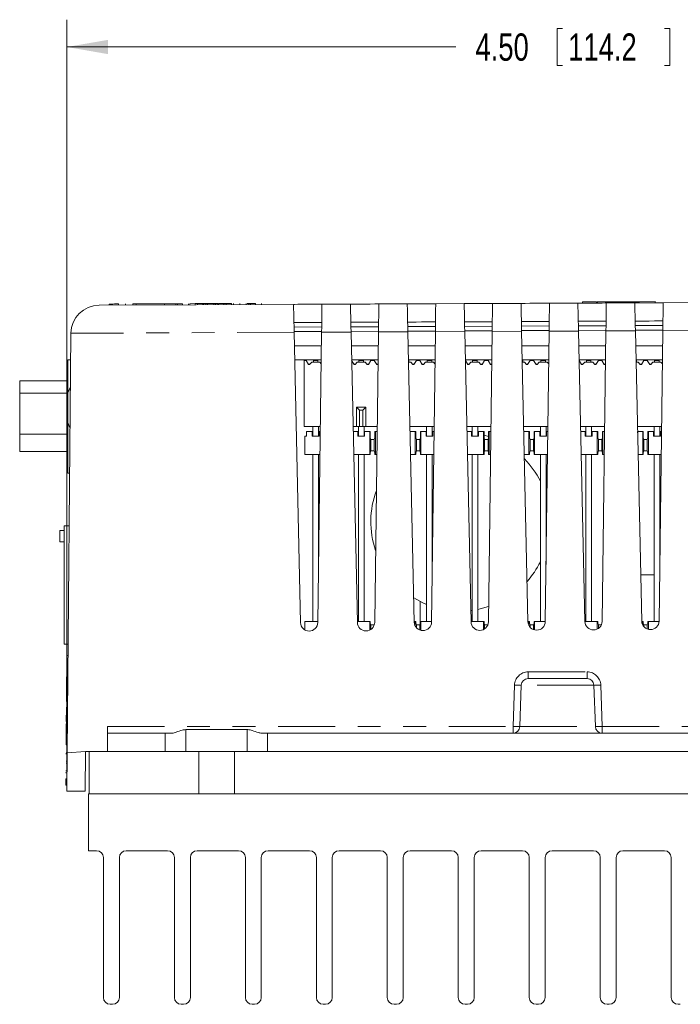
# Model space of a CAD drawing. Header units: inches. Extents: x 0.8 to 33.2, y 0.3 to 21.8.
# Tile 49 of 52: x 17.2 to 20.1, y 5.2 to 9.5. Entities that reach past the tile are written whole.
import ezdxf

# ---------------------------------------------------------------- set-up
doc = ezdxf.new("R2010")
doc.units = ezdxf.units.IN
doc.header["$MEASUREMENT"] = 0
doc.linetypes.add('PHANTOM', pattern=[0.5, 0.25, -0.05, 0.05, -0.05, 0.05, -0.05])
doc.styles.add('SLDTEXTSTYLE0', font='TXT', dxfattribs={"width": 0.75})
doc.dimstyles.new('SLDDIMSTYLE2', dxfattribs={"dimtxt": 0.12, "dimasz": 0.18, "dimexe": 0, "dimexo": 0.0625, "dimgap": 0.03, "dimtad": 0, "dimtih": 1, "dimtoh": 1, "dimrnd": 1e-09, "dimzin": 4, "dimdsep": 46, "dimtxsty": 'SLDTEXTSTYLE0', "dimsah": 1, "dimcen": 0.09, "dimadec": 0, "dimazin": 0, "dimtfac": 1, "dimtofl": 0, "dimtmove": 0, "dimatfit": 3, "dimfxl": 1, "dimtolj": 1, "dimtzin": 12, "dimarcsym": 0})

# ---------------------------------------------------------------- blocks, each defined once
blk = doc.blocks.new('*D25')
at = {"color": 7, "linetype": 'Continuous', "lineweight": 0}
for p, q in [((17.4059, 6.1863), (17.4059, 9.5186)), ((21.9015, 8.3415), (21.9015, 9.5186)), ((19.5607, 9.4794), (19.5607, 9.3178)), ((19.5607, 9.4794), (19.5851, 9.4794)), ((20.0569, 9.4794), (20.0325, 9.4794)), ((20.0569, 9.4794), (20.0569, 9.3178)), ((17.4059, 9.3986), (19.1151, 9.3986)), ((21.9015, 9.3986), (20.1924, 9.3986)), ((19.5607, 9.3178), (19.5851, 9.3178)), ((20.0569, 9.3178), (20.0325, 9.3178))]:
    blk.add_line(p, q, dxfattribs=at)
for points in [[(17.4059, 9.3986), (17.5859, 9.3673), (17.5859, 9.4298)], [(21.9015, 9.3986), (21.7215, 9.4298), (21.7215, 9.3673)]]:
    blk.add_solid(points, dxfattribs=at)
at = {"color": 7, "linetype": 'Continuous', "lineweight": 0, "char_height": 0.12, "attachment_point": 1, "style": 'SLDTEXTSTYLE0'}
for s, insert in [('4.50', (19.2019, 9.4582)), ('114.2', (19.6094, 9.4582))]:
    blk.add_mtext(s, dxfattribs=dict(at, insert=insert))

msp = doc.modelspace()

# ---------------------------------------------------------------- linework, layer by layer
at = {"color": 7, "linetype": 'Continuous', "lineweight": 15}
for p, q in [((17.6321, 8.2686), (17.6322, 8.2636)), ((17.6628, 8.2688), (17.6628, 8.2638)), ((17.6961, 8.2689), (17.6961, 8.2639)), ((17.8354, 8.2695), (17.8832, 8.2697)), ((17.8846, 8.2697), (17.8846, 8.2647)), ((17.8922, 8.2698), (17.8922, 8.2648)), ((17.9136, 8.2699), (17.9136, 8.2649)), ((17.9404, 8.27), (17.9404, 8.265)), ((17.9468, 8.27), (17.9457, 8.27)), ((17.9704, 8.2701), (17.9468, 8.27)), ((17.9468, 8.27), (17.9468, 8.265)), ((17.9803, 8.2702), (17.9704, 8.2701)), ((17.9704, 8.2701), (17.9704, 8.2651)), ((18.0039, 8.2703), (17.9803, 8.2702)), ((17.9803, 8.2702), (17.9804, 8.2652)), ((18.0039, 8.2703), (18.004, 8.2653)), ((18.005, 8.2703), (18.0039, 8.2703)), ((18.005, 8.2703), (18.005, 8.2653)), ((18.0067, 8.2703), (18.0067, 8.2653)), ((18.0165, 8.2703), (18.0067, 8.2703)), ((18.024, 8.2704), (18.0165, 8.2703)), ((18.0165, 8.2703), (18.0165, 8.2653)), ((18.0519, 8.2705), (18.024, 8.2704)), ((18.024, 8.2704), (18.024, 8.2654)), ((18.0519, 8.2705), (18.0519, 8.2655)), ((18.0592, 8.2705), (18.0519, 8.2705)), ((18.0694, 8.2706), (18.0592, 8.2705)), ((18.0592, 8.2705), (18.0592, 8.2655)), ((18.0694, 8.2706), (18.0694, 8.2656)), ((18.0956, 8.2707), (18.072, 8.2706)), ((18.072, 8.2706), (18.072, 8.2656)), ((18.1056, 8.2707), (18.0956, 8.2707)), ((18.0956, 8.2707), (18.0956, 8.2657)), ((18.1292, 8.2708), (18.1056, 8.2707)), ((18.1056, 8.2707), (18.1056, 8.2657)), ((18.1292, 8.2708), (18.1292, 8.2658)), ((18.1382, 8.2709), (18.1383, 8.2659)), ((18.1659, 8.271), (18.166, 8.266)), ((18.1936, 8.2711), (18.1936, 8.2661)), ((18.2044, 8.2711), (18.1988, 8.2711)), ((18.2058, 8.2711), (18.2059, 8.2661)), ((18.2134, 8.2712), (18.2134, 8.2662)), ((18.2348, 8.2713), (18.2349, 8.2663)), ((18.2617, 8.2714), (18.2617, 8.2664)), ((18.7771, 8.2686), (18.9021, 8.2692)), ((19.0271, 8.2697), (19.1521, 8.2703)), ((19.2771, 8.2708), (19.2755, 8.148)), ((19.2771, 8.2708), (19.4021, 8.2714)), ((19.4048, 8.1486), (19.4021, 8.2714)), ((19.5271, 8.2719), (19.6521, 8.2725)), ((19.731, 8.2778), (19.672, 8.2775)), ((19.672, 8.2775), (19.672, 8.2725)), ((19.7334, 8.2778), (19.7334, 8.2728)), ((19.7795, 8.278), (19.7387, 8.2778)), ((19.7387, 8.2778), (19.7387, 8.2728)), ((19.7771, 8.273), (19.9021, 8.2735)), ((19.7795, 8.278), (19.7795, 8.273)), ((19.7858, 8.278), (19.7858, 8.273)), ((19.8809, 8.2785), (19.8156, 8.2782)), ((19.8156, 8.2782), (19.8156, 8.2732)), ((19.9208, 8.2786), (19.8809, 8.2785)), ((19.8809, 8.2785), (19.8809, 8.2735)), ((19.9916, 8.2789), (19.9208, 8.2786)), ((19.9208, 8.2786), (19.9208, 8.2736)), ((19.9916, 8.2789), (19.9916, 8.2739)), ((20.0271, 8.2741), (20.1521, 8.2746)), ((17.5479, 8.2633), (18.4021, 8.267)), ((17.5911, 8.2685), (17.5911, 8.2635)), ((17.6018, 8.2685), (17.6018, 8.2635)), ((18.5271, 8.2675), (18.6521, 8.2681)), ((17.4074, 6.2954), (17.4235, 8.1394)), ((18.5255, 8.1475), (18.4047, 8.147)), ((18.4048, 8.1442), (18.4326, 6.8675)), ((18.5088, 6.8679), (18.5255, 8.1447)), ((18.7755, 8.1486), (18.6547, 8.1481)), ((18.6548, 8.1453), (18.6826, 6.8686)), ((18.7588, 6.869), (18.7755, 8.1458)), ((19.0255, 8.1497), (18.9047, 8.1492)), ((18.9048, 8.1464), (18.9326, 6.8697)), ((19.0088, 6.87), (19.0255, 8.1469)), ((19.2755, 8.1508), (19.1547, 8.1503)), ((19.1548, 8.1475), (19.1826, 6.8708)), ((19.2588, 6.8711), (19.2755, 8.148)), ((19.5255, 8.1519), (19.4047, 8.1514)), ((19.4048, 8.1486), (19.4326, 6.8719)), ((19.5088, 6.8722), (19.5255, 8.1491)), ((19.7755, 8.153), (19.6547, 8.1525)), ((19.6548, 8.1496), (19.6826, 6.873)), ((19.7588, 6.8733), (19.7755, 8.1502)), ((20.0255, 8.1541), (19.9047, 8.1536)), ((19.9048, 8.1507), (19.9326, 6.8741)), ((20.0088, 6.8744), (20.0255, 8.1513)), ((18.5247, 8.0845), (18.4061, 8.0845)), ((18.7747, 8.0845), (18.6561, 8.0845)), ((19.0247, 8.0845), (18.9061, 8.0845)), ((19.2747, 8.0845), (19.1561, 8.0845)), ((19.5246, 8.0845), (19.4062, 8.0845)), ((19.7746, 8.0845), (19.6562, 8.0845)), ((20.0246, 8.0845), (19.9062, 8.0845)), ((17.4105, 7.8811), (17.4105, 8.0225)), ((17.4105, 8.0225), (17.4225, 8.0225)), ((18.5239, 8.0225), (18.4074, 8.0225)), ((18.4495, 7.7305), (18.4495, 8.0205)), ((18.457, 8.0205), (18.4495, 8.0205)), ((18.468, 8.0025), (18.457, 8.0205)), ((18.482, 8.0125), (18.473, 8.0025)), ((18.4895, 8.0125), (18.482, 8.0125)), ((18.4895, 8.0195), (18.4895, 8.0225)), ((18.5095, 8.0195), (18.4895, 8.0195)), ((18.4895, 8.0195), (18.4895, 8.0125)), ((18.4895, 8.0125), (18.5095, 8.0125)), ((18.5095, 8.0225), (18.5095, 8.0195)), ((18.5095, 8.0195), (18.5095, 8.0125)), ((18.517, 8.0125), (18.5095, 8.0125)), ((18.5237, 8.0051), (18.517, 8.0125)), ((18.7739, 8.0225), (18.6575, 8.0225)), ((18.668, 8.0025), (18.6575, 8.0197)), ((18.682, 8.0125), (18.673, 8.0025)), ((18.6895, 8.0125), (18.682, 8.0125)), ((18.6895, 8.0195), (18.6895, 8.0225)), ((18.7095, 8.0195), (18.6895, 8.0195)), ((18.6895, 8.0195), (18.6895, 8.0125)), ((18.6895, 8.0125), (18.7095, 8.0125)), ((18.7095, 8.0225), (18.7095, 8.0195)), ((18.7095, 8.0195), (18.7095, 8.0125)), ((18.717, 8.0125), (18.7095, 8.0125)), ((18.726, 8.0025), (18.717, 8.0125)), ((18.742, 8.0205), (18.731, 8.0025)), ((18.757, 8.0205), (18.742, 8.0205)), ((18.768, 8.0025), (18.757, 8.0205)), ((19.0239, 8.0225), (18.9075, 8.0225)), ((18.9095, 8.0195), (18.9075, 8.0195)), ((18.9077, 8.0125), (18.9095, 8.0125)), ((18.9095, 8.0225), (18.9095, 8.0195)), ((18.9095, 8.0195), (18.9095, 8.0125)), ((18.917, 8.0125), (18.9095, 8.0125)), ((18.926, 8.0025), (18.917, 8.0125)), ((18.942, 8.0205), (18.931, 8.0025)), ((18.957, 8.0205), (18.942, 8.0205)), ((18.968, 8.0025), (18.957, 8.0205)), ((18.982, 8.0125), (18.973, 8.0025)), ((18.9895, 8.0125), (18.982, 8.0125)), ((18.9895, 8.0195), (18.9895, 8.0225)), ((18.9895, 8.0195), (18.9895, 8.0125)), ((19.0095, 8.0195), (18.9895, 8.0195)), ((18.9895, 8.0125), (19.0095, 8.0125)), ((19.0095, 8.0225), (19.0095, 8.0195)), ((19.0095, 8.0195), (19.0095, 8.0125)), ((19.017, 8.0125), (19.0095, 8.0125)), ((19.0236, 8.0051), (19.017, 8.0125)), ((19.2738, 8.0225), (19.1575, 8.0225)), ((19.168, 8.0025), (19.1576, 8.0196)), ((19.182, 8.0125), (19.173, 8.0025)), ((19.1895, 8.0125), (19.182, 8.0125)), ((19.1895, 8.0195), (19.1895, 8.0225)), ((19.2095, 8.0195), (19.1895, 8.0195)), ((19.1895, 8.0195), (19.1895, 8.0125)), ((19.1895, 8.0125), (19.2095, 8.0125)), ((19.2095, 8.0225), (19.2095, 8.0195)), ((19.2095, 8.0195), (19.2095, 8.0125)), ((19.217, 8.0125), (19.2095, 8.0125)), ((19.226, 8.0025), (19.217, 8.0125)), ((19.242, 8.0205), (19.231, 8.0025)), ((19.257, 8.0205), (19.242, 8.0205)), ((19.257, 8.0205), (19.268, 8.0025)), ((19.5238, 8.0225), (19.4075, 8.0225)), ((19.4095, 8.0195), (19.4076, 8.0195)), ((19.4077, 8.0125), (19.4095, 8.0125)), ((19.4095, 8.0225), (19.4095, 8.0195)), ((19.4095, 8.0195), (19.4095, 8.0125)), ((19.4095, 8.0125), (19.417, 8.0125)), ((19.417, 8.0125), (19.426, 8.0025)), ((19.431, 8.0025), (19.442, 8.0205)), ((19.442, 8.0205), (19.457, 8.0205)), ((19.457, 8.0205), (19.468, 8.0025)), ((19.473, 8.0025), (19.482, 8.0125)), ((19.482, 8.0125), (19.4895, 8.0125)), ((19.4895, 8.0195), (19.4895, 8.0225)), ((19.5095, 8.0195), (19.4895, 8.0195)), ((19.4895, 8.0195), (19.4895, 8.0125)), ((19.4895, 8.0125), (19.5095, 8.0125)), ((19.5095, 8.0225), (19.5095, 8.0195)), ((19.5095, 8.0195), (19.5095, 8.0125)), ((19.5095, 8.0125), (19.517, 8.0125)), ((19.517, 8.0125), (19.5236, 8.0052)), ((19.7738, 8.0225), (19.6575, 8.0225)), ((19.6576, 8.0196), (19.668, 8.0025)), ((19.673, 8.0025), (19.682, 8.0125)), ((19.682, 8.0125), (19.6895, 8.0125)), ((19.6895, 8.0195), (19.6895, 8.0225)), ((19.7095, 8.0195), (19.6895, 8.0195)), ((19.6895, 8.0195), (19.6895, 8.0125)), ((19.6895, 8.0125), (19.7095, 8.0125)), ((19.7095, 8.0225), (19.7095, 8.0195)), ((19.7095, 8.0195), (19.7095, 8.0125)), ((19.7095, 8.0125), (19.717, 8.0125)), ((19.717, 8.0125), (19.726, 8.0025)), ((19.731, 8.0025), (19.742, 8.0205)), ((19.742, 8.0205), (19.757, 8.0205)), ((19.757, 8.0205), (19.768, 8.0025)), ((20.0238, 8.0225), (19.9076, 8.0225)), ((19.9095, 8.0195), (19.9076, 8.0195)), ((19.9078, 8.0125), (19.9095, 8.0125)), ((19.9095, 8.0225), (19.9095, 8.0195)), ((19.9095, 8.0195), (19.9095, 8.0125)), ((19.9095, 8.0125), (19.917, 8.0125)), ((19.917, 8.0125), (19.926, 8.0025)), ((19.931, 8.0025), (19.942, 8.0205)), ((19.942, 8.0205), (19.957, 8.0205)), ((19.9445, 8.0205), (19.9445, 8.0225)), ((19.9545, 8.0205), (19.9545, 8.0225)), ((19.957, 8.0205), (19.968, 8.0025)), ((19.973, 8.0025), (19.982, 8.0125)), ((19.982, 8.0125), (19.9895, 8.0125)), ((19.9895, 8.0195), (19.9895, 8.0225)), ((19.9895, 8.0195), (19.9895, 8.0125)), ((20.0095, 8.0195), (19.9895, 8.0195)), ((19.9895, 8.0125), (20.0095, 8.0125)), ((20.0095, 8.0225), (20.0095, 8.0195)), ((20.0095, 8.0195), (20.0095, 8.0125)), ((20.0095, 8.0125), (20.017, 8.0125)), ((20.017, 8.0125), (20.0236, 8.0052)), ((18.473, 8.0025), (18.468, 8.0025)), ((18.4695, 8.0044), (18.4748, 8.0044)), ((18.4695, 8.0025), (18.4695, 8.0044)), ((18.673, 8.0025), (18.668, 8.0025)), ((18.6695, 8.0044), (18.6748, 8.0044)), ((18.6695, 8.0025), (18.6695, 8.0044)), ((18.7243, 8.0044), (18.7295, 8.0044)), ((18.731, 8.0025), (18.726, 8.0025)), ((18.7295, 8.0044), (18.7295, 8.0025)), ((18.773, 8.0025), (18.768, 8.0025)), ((18.7695, 8.0044), (18.7736, 8.0044)), ((18.7695, 8.0025), (18.7695, 8.0044)), ((18.7736, 8.0031), (18.773, 8.0025)), ((18.9243, 8.0044), (18.9295, 8.0044)), ((18.931, 8.0025), (18.926, 8.0025)), ((18.9295, 8.0044), (18.9295, 8.0025)), ((18.973, 8.0025), (18.968, 8.0025)), ((18.9695, 8.0044), (18.9748, 8.0044)), ((18.9695, 8.0025), (18.9695, 8.0044)), ((19.173, 8.0025), (19.168, 8.0025)), ((19.1695, 8.0044), (19.1748, 8.0044)), ((19.1695, 8.0025), (19.1695, 8.0044)), ((19.2243, 8.0044), (19.2295, 8.0044)), ((19.231, 8.0025), (19.226, 8.0025)), ((19.2295, 8.0044), (19.2295, 8.0025)), ((19.268, 8.0025), (19.273, 8.0025)), ((19.2695, 8.0044), (19.2736, 8.0044)), ((19.2695, 8.0025), (19.2695, 8.0044)), ((19.273, 8.0025), (19.2736, 8.003)), ((19.4243, 8.0044), (19.4295, 8.0044)), ((19.426, 8.0025), (19.431, 8.0025)), ((19.4295, 8.0044), (19.4295, 8.0025)), ((19.468, 8.0025), (19.473, 8.0025)), ((19.4695, 8.0044), (19.4748, 8.0044)), ((19.4695, 8.0025), (19.4695, 8.0044)), ((19.668, 8.0025), (19.673, 8.0025)), ((19.6695, 8.0044), (19.6748, 8.0044)), ((19.6695, 8.0025), (19.6695, 8.0044)), ((19.7243, 8.0044), (19.7295, 8.0044)), ((19.726, 8.0025), (19.731, 8.0025)), ((19.7295, 8.0044), (19.7295, 8.0025)), ((19.768, 8.0025), (19.773, 8.0025)), ((19.7695, 8.0044), (19.7736, 8.0044)), ((19.7695, 8.0025), (19.7695, 8.0044)), ((19.773, 8.0025), (19.7735, 8.003)), ((19.9243, 8.0044), (19.9295, 8.0044)), ((19.926, 8.0025), (19.931, 8.0025)), ((19.9295, 8.0044), (19.9295, 8.0025)), ((19.968, 8.0025), (19.973, 8.0025)), ((19.9695, 8.0044), (19.9748, 8.0044)), ((19.9695, 8.0025), (19.9695, 8.0044)), ((17.1985, 7.931), (17.4105, 7.931)), ((17.1985, 7.8772), (17.1985, 7.931)), ((17.4105, 7.8811), (17.4105, 7.7438)), ((17.4205, 7.9016), (17.4205, 7.793)), ((17.1985, 7.6962), (17.1985, 7.8772)), ((18.679, 7.815), (18.72, 7.815)), ((18.679, 7.7305), (18.679, 7.815)), ((18.692, 7.802), (18.679, 7.815)), ((18.692, 7.802), (18.692, 7.7305)), ((18.692, 7.802), (18.707, 7.802)), ((18.707, 7.802), (18.72, 7.815)), ((18.707, 7.802), (18.707, 7.7305)), ((18.72, 7.815), (18.72, 7.7305)), ((17.4105, 7.5245), (17.4105, 7.7438)), ((18.5201, 7.7305), (18.4495, 7.7305)), ((18.4595, 7.7075), (18.4595, 7.6875)), ((18.4845, 7.7075), (18.4595, 7.7075)), ((18.4845, 7.6875), (18.4845, 7.7075)), ((18.487, 7.7305), (18.487, 7.6875)), ((18.512, 7.7305), (18.512, 7.6875)), ((18.5145, 7.7075), (18.5145, 7.6875)), ((18.5198, 7.7075), (18.5145, 7.7075)), ((18.679, 7.7305), (18.6638, 7.7305)), ((18.6845, 7.7075), (18.6643, 7.7075)), ((18.692, 7.7305), (18.679, 7.7305)), ((18.6845, 7.7075), (18.6845, 7.6875)), ((18.687, 7.7305), (18.687, 7.6875)), ((18.692, 7.7305), (18.707, 7.7305)), ((18.72, 7.7305), (18.707, 7.7305)), ((18.712, 7.7305), (18.712, 7.6875)), ((18.7145, 7.6875), (18.7145, 7.7075)), ((18.737, 7.7075), (18.7145, 7.7075)), ((18.7701, 7.7305), (18.72, 7.7305)), ((18.737, 7.6075), (18.737, 7.7075)), ((18.7395, 7.7075), (18.737, 7.7075)), ((18.7395, 7.7075), (18.7395, 7.6805)), ((18.7595, 7.6805), (18.7595, 7.7075)), ((18.7595, 7.7075), (18.762, 7.7075)), ((18.762, 7.7075), (18.762, 7.6075)), ((18.7698, 7.7075), (18.762, 7.7075)), ((19.02, 7.7305), (18.9139, 7.7305)), ((18.9145, 7.6984), (18.9145, 7.7075)), ((18.937, 7.7075), (18.9145, 7.7075)), ((18.937, 7.6075), (18.937, 7.7075)), ((18.9395, 7.7075), (18.937, 7.7075)), ((18.9395, 7.7075), (18.9395, 7.6805)), ((18.9595, 7.6805), (18.9595, 7.7075)), ((18.9595, 7.7075), (18.962, 7.7075)), ((18.962, 7.7075), (18.962, 7.6075)), ((18.9845, 7.7075), (18.962, 7.7075)), ((18.9845, 7.7075), (18.9845, 7.6875)), ((18.987, 7.7305), (18.987, 7.6875)), ((19.012, 7.7305), (19.012, 7.6875)), ((19.0145, 7.6875), (19.0145, 7.7075)), ((19.0197, 7.7075), (19.0145, 7.7075)), ((19.27, 7.7305), (19.1639, 7.7305)), ((19.1845, 7.7075), (19.1644, 7.7075)), ((19.1845, 7.7075), (19.1845, 7.6875)), ((19.187, 7.7305), (19.187, 7.6875)), ((19.212, 7.7305), (19.212, 7.6875)), ((19.237, 7.7075), (19.2145, 7.7075)), ((19.2145, 7.6875), (19.2145, 7.7075)), ((19.237, 7.6075), (19.237, 7.7075)), ((19.2395, 7.7075), (19.237, 7.7075)), ((19.2395, 7.7075), (19.2395, 7.6805)), ((19.2595, 7.6805), (19.2595, 7.7075)), ((19.2595, 7.7075), (19.262, 7.7075)), ((19.262, 7.7075), (19.262, 7.6075)), ((19.2697, 7.7075), (19.262, 7.7075)), ((19.52, 7.7305), (19.4139, 7.7305)), ((19.4145, 7.7002), (19.4145, 7.7075)), ((19.437, 7.7075), (19.4145, 7.7075)), ((19.437, 7.6075), (19.437, 7.7075)), ((19.4395, 7.7075), (19.437, 7.7075)), ((19.4395, 7.7075), (19.4395, 7.6805)), ((19.4595, 7.6805), (19.4595, 7.7075)), ((19.4595, 7.7075), (19.462, 7.7075)), ((19.462, 7.7075), (19.462, 7.6075)), ((19.4845, 7.7075), (19.462, 7.7075)), ((19.4845, 7.7075), (19.4845, 7.6875)), ((19.487, 7.7305), (19.487, 7.6875)), ((19.512, 7.7305), (19.512, 7.6875)), ((19.5197, 7.7075), (19.5145, 7.7075)), ((19.5145, 7.6875), (19.5145, 7.7075)), ((19.77, 7.7305), (19.6639, 7.7305)), ((19.6845, 7.7075), (19.6644, 7.7075)), ((19.6845, 7.7075), (19.6845, 7.6875)), ((19.687, 7.7305), (19.687, 7.6875)), ((19.712, 7.7305), (19.712, 7.6875)), ((19.7145, 7.6875), (19.7145, 7.7075)), ((19.737, 7.7075), (19.7145, 7.7075)), ((19.737, 7.6075), (19.737, 7.7075)), ((19.7395, 7.7075), (19.737, 7.7075)), ((19.7395, 7.7075), (19.7395, 7.6805)), ((19.7595, 7.6805), (19.7595, 7.7075)), ((19.7595, 7.7075), (19.762, 7.7075)), ((19.762, 7.7075), (19.762, 7.6075)), ((19.7697, 7.7075), (19.762, 7.7075)), ((19.9139, 7.7305), (20.02, 7.7305)), ((19.937, 7.7075), (19.9145, 7.7075)), ((19.9145, 7.7019), (19.9145, 7.7075)), ((19.937, 7.6075), (19.937, 7.7075)), ((19.9395, 7.7075), (19.937, 7.7075)), ((19.9395, 7.7075), (19.9395, 7.6805)), ((19.9595, 7.6805), (19.9595, 7.7075)), ((19.9595, 7.7075), (19.962, 7.7075)), ((19.9845, 7.7075), (19.962, 7.7075)), ((19.962, 7.7075), (19.962, 7.6075)), ((19.9845, 7.7075), (19.9845, 7.6875)), ((19.987, 7.7305), (19.987, 7.6875)), ((20.012, 7.7305), (20.012, 7.6875)), ((20.0145, 7.6875), (20.0145, 7.7075)), ((20.0197, 7.7075), (20.0145, 7.7075)), ((17.1985, 7.62), (17.1985, 7.6962)), ((18.452, 7.6075), (18.452, 7.6875)), ((18.4595, 7.6875), (18.452, 7.6875)), ((18.5145, 7.6875), (18.4845, 7.6875)), ((18.7145, 7.6875), (18.6845, 7.6875)), ((18.742, 7.6725), (18.7395, 7.6805)), ((18.742, 7.6725), (18.742, 7.6225)), ((18.742, 7.6725), (18.757, 7.6725)), ((18.757, 7.6725), (18.7595, 7.6805)), ((18.757, 7.6225), (18.757, 7.6725)), ((18.942, 7.6725), (18.9395, 7.6805)), ((18.942, 7.6725), (18.942, 7.6225)), ((18.942, 7.6725), (18.957, 7.6725)), ((18.957, 7.6725), (18.9595, 7.6805)), ((18.957, 7.6225), (18.957, 7.6725)), ((19.0145, 7.6875), (18.9845, 7.6875)), ((19.2145, 7.6875), (19.1845, 7.6875)), ((19.2395, 7.6916), (19.2595, 7.6855)), ((19.242, 7.6725), (19.2395, 7.6805)), ((19.242, 7.6725), (19.242, 7.6225)), ((19.242, 7.6725), (19.257, 7.6725)), ((19.257, 7.6725), (19.2595, 7.6805)), ((19.257, 7.6225), (19.257, 7.6725)), ((19.442, 7.6725), (19.4395, 7.6805)), ((19.442, 7.6725), (19.442, 7.6225)), ((19.442, 7.6725), (19.457, 7.6725)), ((19.457, 7.6725), (19.4595, 7.6805)), ((19.457, 7.6225), (19.457, 7.6725)), ((19.5145, 7.6875), (19.4845, 7.6875)), ((19.7145, 7.6875), (19.6845, 7.6875)), ((19.742, 7.6725), (19.7395, 7.6805)), ((19.742, 7.6725), (19.742, 7.6225)), ((19.742, 7.6725), (19.757, 7.6725)), ((19.757, 7.6725), (19.7595, 7.6805)), ((19.757, 7.6225), (19.757, 7.6725)), ((19.942, 7.6725), (19.9395, 7.6805)), ((19.942, 7.6725), (19.942, 7.6225)), ((19.942, 7.6725), (19.957, 7.6725)), ((19.957, 7.6725), (19.9595, 7.6805)), ((19.957, 7.6225), (19.957, 7.6725)), ((20.0145, 7.6875), (19.9845, 7.6875)), ((17.1985, 7.62), (17.4105, 7.62)), ((18.7395, 7.6145), (18.742, 7.6225)), ((18.757, 7.6225), (18.742, 7.6225)), ((18.7595, 7.6145), (18.757, 7.6225)), ((18.9395, 7.6145), (18.942, 7.6225)), ((18.957, 7.6225), (18.942, 7.6225)), ((18.9595, 7.6145), (18.957, 7.6225)), ((19.2395, 7.6145), (19.242, 7.6225)), ((19.257, 7.6225), (19.242, 7.6225)), ((19.2595, 7.6145), (19.257, 7.6225)), ((19.4395, 7.6145), (19.442, 7.6225)), ((19.457, 7.6225), (19.442, 7.6225)), ((19.4595, 7.6145), (19.457, 7.6225)), ((19.7395, 7.6145), (19.742, 7.6225)), ((19.757, 7.6225), (19.742, 7.6225)), ((19.7595, 7.6145), (19.757, 7.6225)), ((19.9395, 7.6145), (19.942, 7.6225)), ((19.957, 7.6225), (19.942, 7.6225)), ((19.9595, 7.6145), (19.957, 7.6225)), ((18.5185, 7.6075), (18.452, 7.6075)), ((18.487, 7.6075), (18.487, 6.8725)), ((18.512, 7.6075), (18.512, 7.1176)), ((18.737, 7.6075), (18.6665, 7.6075)), ((18.687, 7.6075), (18.687, 6.8725)), ((18.712, 7.6075), (18.712, 6.8725)), ((18.7395, 7.6075), (18.737, 7.6075)), ((18.7395, 7.6145), (18.7395, 7.6075)), ((18.7595, 7.6075), (18.7595, 7.6145)), ((18.762, 7.6075), (18.7595, 7.6075)), ((18.7684, 7.6075), (18.762, 7.6075)), ((18.937, 7.6075), (18.9165, 7.6075)), ((18.9395, 7.6075), (18.937, 7.6075)), ((18.9395, 7.6145), (18.9395, 7.6075)), ((18.9595, 7.6075), (18.9595, 7.6145)), ((18.962, 7.6075), (18.9595, 7.6075)), ((19.0184, 7.6075), (18.962, 7.6075)), ((18.987, 7.6075), (18.987, 6.8725)), ((19.012, 7.6075), (19.012, 7.1205)), ((19.237, 7.6075), (19.1666, 7.6075)), ((19.187, 7.6075), (19.187, 6.8725)), ((19.212, 7.6075), (19.212, 6.8725)), ((19.2395, 7.6075), (19.237, 7.6075)), ((19.2395, 7.6145), (19.2395, 7.6075)), ((19.2595, 7.6075), (19.2595, 7.6145)), ((19.262, 7.6075), (19.2595, 7.6075)), ((19.2684, 7.6075), (19.262, 7.6075)), ((19.437, 7.6075), (19.4166, 7.6075)), ((19.4395, 7.6075), (19.437, 7.6075)), ((19.4395, 7.6145), (19.4395, 7.6075)), ((19.4595, 7.6075), (19.4595, 7.6145)), ((19.462, 7.6075), (19.4595, 7.6075)), ((19.5184, 7.6075), (19.462, 7.6075)), ((19.487, 7.6075), (19.487, 6.8725)), ((19.512, 7.6075), (19.512, 7.1234)), ((19.737, 7.6075), (19.6666, 7.6075)), ((19.687, 7.6075), (19.687, 6.8725)), ((19.712, 7.6075), (19.712, 6.8725)), ((19.7395, 7.6075), (19.737, 7.6075)), ((19.7395, 7.6145), (19.7395, 7.6075)), ((19.7595, 7.6075), (19.7595, 7.6145)), ((19.762, 7.6075), (19.7595, 7.6075)), ((19.7684, 7.6075), (19.762, 7.6075)), ((19.937, 7.6075), (19.9166, 7.6075)), ((19.9395, 7.6075), (19.937, 7.6075)), ((19.9395, 7.6145), (19.9395, 7.6075)), ((19.9595, 7.6075), (19.9595, 7.6145)), ((19.962, 7.6075), (19.9595, 7.6075)), ((20.0183, 7.6075), (19.962, 7.6075)), ((19.987, 7.6075), (19.987, 6.8725)), ((20.012, 7.6075), (20.012, 7.1263)), ((17.4105, 7.5245), (17.4181, 7.5245)), ((19.512, 7.4271), (19.5159, 7.4139)), ((17.3945, 7.2925), (17.3945, 6.7725)), ((17.3945, 7.2925), (17.4161, 7.2925)), ((17.3745, 7.2235), (17.3745, 7.2725)), ((17.3745, 7.2725), (17.3945, 7.2725)), ((17.3745, 7.2235), (17.3945, 7.2235)), ((17.3945, 7.2213), (17.3945, 7.2213)), ((17.3945, 7.078), (17.3945, 7.2213)), ((17.3945, 7.078), (17.3945, 7.078)), ((17.3945, 6.7725), (17.3945, 7.078)), ((19.9282, 7.0775), (19.987, 7.0775)), ((19.187, 6.9215), (19.1815, 6.9208)), ((18.452, 6.8725), (18.452, 6.8352)), ((18.452, 6.8725), (18.5088, 6.8725)), ((18.6826, 6.8725), (18.737, 6.8725)), ((18.737, 6.8351), (18.737, 6.8725)), ((18.737, 6.8725), (18.7395, 6.8725)), ((18.7395, 6.8725), (18.7395, 6.8655)), ((18.742, 6.8575), (18.7395, 6.8655)), ((18.742, 6.8575), (18.742, 6.8379)), ((18.742, 6.8575), (18.7568, 6.8575)), ((18.9326, 6.8725), (18.937, 6.8725)), ((18.937, 6.8527), (18.937, 6.8725)), ((18.937, 6.8725), (18.9395, 6.8725)), ((18.9395, 6.8725), (18.9395, 6.8655)), ((18.942, 6.8575), (18.9395, 6.8655)), ((18.942, 6.8575), (18.942, 6.8455)), ((18.942, 6.8575), (18.957, 6.8575)), ((18.957, 6.8575), (18.9595, 6.8655)), ((18.957, 6.835), (18.957, 6.8575)), ((18.9595, 6.8655), (18.9595, 6.8725)), ((18.9595, 6.8725), (18.962, 6.8725)), ((18.962, 6.8725), (18.962, 6.8335)), ((18.962, 6.8725), (19.0088, 6.8725)), ((19.1826, 6.8725), (19.237, 6.8725)), ((19.237, 6.8373), (19.237, 6.8725)), ((19.237, 6.8725), (19.2395, 6.8725)), ((19.2395, 6.8725), (19.2395, 6.8655)), ((19.242, 6.8575), (19.2395, 6.8655)), ((19.242, 6.8575), (19.242, 6.8401)), ((19.242, 6.8575), (19.256, 6.8575)), ((19.4326, 6.8725), (19.437, 6.8725)), ((19.437, 6.8549), (19.437, 6.8725)), ((19.437, 6.8725), (19.4395, 6.8725)), ((19.4395, 6.8725), (19.4395, 6.8655)), ((19.442, 6.8575), (19.4395, 6.8655)), ((19.442, 6.8575), (19.442, 6.8476)), ((19.442, 6.8575), (19.457, 6.8575)), ((19.457, 6.8575), (19.4595, 6.8655)), ((19.457, 6.8372), (19.457, 6.8575)), ((19.4595, 6.8655), (19.4595, 6.8725)), ((19.4595, 6.8725), (19.462, 6.8725)), ((19.462, 6.8725), (19.462, 6.8356)), ((19.462, 6.8725), (19.5088, 6.8725)), ((19.6826, 6.8725), (19.737, 6.8725)), ((19.737, 6.8394), (19.737, 6.8725)), ((19.737, 6.8725), (19.7395, 6.8725)), ((19.7395, 6.8725), (19.7395, 6.8655)), ((19.742, 6.8575), (19.7395, 6.8655)), ((19.742, 6.8575), (19.742, 6.8423)), ((19.742, 6.8575), (19.7551, 6.8575)), ((19.9327, 6.8725), (19.937, 6.8725)), ((19.937, 6.8571), (19.937, 6.8725)), ((19.937, 6.8725), (19.9395, 6.8725)), ((19.9395, 6.8725), (19.9395, 6.8655)), ((19.942, 6.8575), (19.9395, 6.8655)), ((19.942, 6.8575), (19.942, 6.8498)), ((19.942, 6.8575), (19.957, 6.8575)), ((19.957, 6.8575), (19.9595, 6.8655)), ((19.957, 6.8394), (19.957, 6.8575)), ((19.9595, 6.8655), (19.9595, 6.8725)), ((19.9595, 6.8725), (19.962, 6.8725)), ((19.962, 6.8725), (19.962, 6.8378)), ((19.962, 6.8725), (20.0087, 6.8725)), ((17.3945, 6.7725), (17.4115, 6.7725)), ((17.3945, 6.7725), (17.3945, 6.7725)), ((17.4056, 6.6672), (17.4106, 6.6671)), ((17.4057, 6.6803), (17.4107, 6.6802)), ((17.4059, 6.6983), (17.4109, 6.6983)), ((17.4044, 6.5235), (17.4055, 6.6485)), ((17.4044, 6.5809), (17.4048, 6.6297)), ((17.4055, 6.6489), (17.4105, 6.6489)), ((17.4055, 6.6485), (17.4105, 6.6484)), ((17.4056, 6.6654), (17.4106, 6.6654)), ((17.4056, 6.6628), (17.4106, 6.6627)), ((19.4033, 6.5925), (19.3969, 6.4104)), ((19.4332, 6.6215), (19.6925, 6.6215)), ((19.7225, 6.5925), (19.7289, 6.4104)), ((17.4041, 6.4954), (17.404, 6.4822)), ((17.4041, 6.4964), (17.4091, 6.4964)), ((17.4041, 6.4954), (17.4091, 6.4954)), ((17.4044, 6.5235), (17.4094, 6.5234)), ((17.4044, 6.5224), (17.4044, 6.5213)), ((17.4031, 6.4329), (17.4036, 6.4912)), ((17.4039, 6.4704), (17.4035, 6.4282)), ((17.404, 6.4822), (17.4039, 6.4704)), ((17.4039, 6.4704), (17.4089, 6.4703)), ((17.404, 6.4822), (17.409, 6.4821)), ((17.4034, 6.4086), (17.4033, 6.397)), ((17.4035, 6.4282), (17.4034, 6.4179)), ((17.4034, 6.4179), (17.4084, 6.4178)), ((17.4034, 6.4179), (17.4034, 6.4177)), ((17.4034, 6.4177), (17.4084, 6.4176)), ((17.4034, 6.4177), (17.4034, 6.4086)), ((17.4034, 6.4086), (17.4084, 6.4086)), ((17.4035, 6.4282), (17.4085, 6.4282)), ((17.5845, 6.4109), (17.5845, 6.3815)), ((17.4032, 6.3886), (17.4029, 6.3568)), ((17.4033, 6.397), (17.4032, 6.3886)), ((17.4032, 6.3886), (17.4082, 6.3886)), ((17.4033, 6.397), (17.4083, 6.3969)), ((17.5845, 6.3815), (17.5845, 6.3015)), ((17.5845, 6.3815), (17.8379, 6.3815)), ((17.8379, 6.3815), (17.8379, 6.3015)), ((17.8379, 6.3815), (17.8645, 6.3815)), ((18.2619, 6.3815), (18.2879, 6.3815)), ((18.2879, 6.3815), (18.2879, 6.3015)), ((18.2879, 6.3815), (20.8379, 6.3815)), ((17.4023, 6.3382), (17.4023, 6.3448)), ((17.4028, 6.3482), (17.4027, 6.337)), ((17.4027, 6.337), (17.4077, 6.3369)), ((17.4027, 6.337), (17.4027, 6.3297)), ((17.4027, 6.3307), (17.4077, 6.3307)), ((17.4029, 6.3568), (17.4028, 6.3482)), ((17.4028, 6.3482), (17.4078, 6.3481)), ((17.4029, 6.3568), (17.4079, 6.3567)), ((17.4024, 6.2942), (17.4023, 6.2891)), ((17.4023, 6.2891), (17.4023, 6.2888)), ((17.4024, 6.2957), (17.4074, 6.2956)), ((17.4074, 6.2954), (17.4059, 6.1263)), ((17.4074, 6.2954), (17.4874, 6.3015)), ((17.4859, 6.1259), (17.4874, 6.3015)), ((17.4874, 6.3015), (17.5045, 6.3015)), ((17.5045, 6.3015), (17.5045, 6.1145)), ((17.9865, 6.3015), (17.5045, 6.3015)), ((17.9865, 6.1145), (17.9865, 6.3015)), ((17.9865, 6.3015), (18.1425, 6.3015)), ((18.1425, 6.1145), (18.1425, 6.3015)), ((20.9865, 6.3015), (18.1425, 6.3015)), ((17.402, 6.2504), (17.407, 6.2503)), ((17.4021, 6.2592), (17.4071, 6.2592)), ((17.4016, 6.2068), (17.4016, 6.2083)), ((17.4016, 6.207), (17.4066, 6.207)), ((17.4017, 6.2165), (17.4067, 6.2164)), ((17.4014, 6.1815), (17.4011, 6.1525)), ((17.4011, 6.1525), (17.4061, 6.1525)), ((17.4014, 6.1815), (17.4064, 6.1814)), ((17.4859, 6.1259), (17.4059, 6.1263)), ((17.5015, 5.8645), (17.5015, 6.1145)), ((17.5015, 6.1145), (21.9015, 6.1145)), ((17.5045, 6.1145), (17.9865, 6.1145)), ((18.1425, 6.1145), (20.9865, 6.1145)), ((17.5365, 5.8645), (17.5015, 5.8645)), ((17.8485, 5.8645), (17.6665, 5.8645)), ((18.1605, 5.8645), (17.9785, 5.8645)), ((18.4724, 5.8645), (18.2905, 5.8645)), ((18.7844, 5.8645), (18.6024, 5.8645)), ((19.0963, 5.8645), (18.9144, 5.8645)), ((19.4083, 5.8645), (19.2263, 5.8645)), ((19.7202, 5.8645), (19.5383, 5.8645)), ((20.0322, 5.8645), (19.8502, 5.8645)), ((17.5665, 5.8345), (17.5665, 5.2195)), ((17.6365, 5.2195), (17.6365, 5.8345)), ((17.8785, 5.8345), (17.8785, 5.2195)), ((17.9485, 5.2195), (17.9485, 5.8345)), ((18.1905, 5.8345), (18.1905, 5.2195)), ((18.2605, 5.2195), (18.2605, 5.8345)), ((18.5024, 5.8345), (18.5024, 5.2195)), ((18.5724, 5.2195), (18.5724, 5.8345)), ((18.8144, 5.8345), (18.8144, 5.2195)), ((18.8844, 5.2195), (18.8844, 5.8345)), ((19.1263, 5.8345), (19.1263, 5.2195)), ((19.1963, 5.2195), (19.1963, 5.8345)), ((19.4383, 5.8345), (19.4383, 5.2195)), ((19.5083, 5.2195), (19.5083, 5.8345)), ((19.7502, 5.8345), (19.7502, 5.2195)), ((19.8202, 5.2195), (19.8202, 5.8345)), ((20.0622, 5.8345), (20.0622, 5.2195)), ((17.5965, 5.1895), (17.6065, 5.1895)), ((17.9085, 5.1895), (17.9185, 5.1895)), ((18.2205, 5.1895), (18.2305, 5.1895)), ((18.5324, 5.1895), (18.5424, 5.1895)), ((18.8444, 5.1895), (18.8544, 5.1895)), ((19.1563, 5.1895), (19.1663, 5.1895)), ((19.4683, 5.1895), (19.4783, 5.1895)), ((19.7802, 5.1895), (19.7902, 5.1895)), ((20.0922, 5.1895), (20.1022, 5.1895))]:
    msp.add_line(p, q, dxfattribs=at)
at = {"color": 7, "linetype": 'PHANTOM', "lineweight": 0}
for p, q in [((18.4048, 8.1442), (17.4235, 8.1399)), ((18.5258, 8.1675), (18.4043, 8.167)), ((18.6548, 8.1453), (18.5255, 8.1447)), ((18.7758, 8.1686), (18.6543, 8.1681)), ((18.9048, 8.1464), (18.7755, 8.1458)), ((19.0258, 8.1697), (18.9043, 8.1692)), ((19.1548, 8.1475), (19.0255, 8.1469)), ((19.2758, 8.1708), (19.1543, 8.1703)), ((19.4048, 8.1486), (19.2755, 8.148)), ((19.5258, 8.1719), (19.4043, 8.1714)), ((19.6548, 8.1496), (19.5255, 8.1491)), ((19.7758, 8.173), (19.6543, 8.1725)), ((19.9048, 8.1507), (19.7755, 8.1502)), ((20.0258, 8.1741), (19.9043, 8.1736)), ((20.1548, 8.1518), (20.0255, 8.1513)), ((17.1985, 7.8772), (17.4105, 7.8772)), ((17.1985, 7.6962), (17.4105, 7.6962)), ((19.4334, 6.6509), (19.6927, 6.6509)), ((19.367, 6.4109), (19.3734, 6.593)), ((19.7225, 6.5925), (19.4033, 6.5925)), ((19.7526, 6.593), (19.759, 6.4109)), ((17.5845, 6.4109), (19.367, 6.4109)), ((19.3969, 6.4104), (19.7289, 6.4104)), ((19.759, 6.4109), (21.6047, 6.4109)), ((17.9283, 6.3973), (17.9283, 6.3015)), ((18.1983, 6.3972), (18.1983, 6.3015))]:
    msp.add_line(p, q, dxfattribs=at)
at = {"color": 7, "linetype": 'Continuous', "lineweight": 15, "flags": 128}
for points in [[(17.7104, 8.269), (17.7152, 8.269), (17.7287, 8.2691), (17.749, 8.2692), (17.7729, 8.2693), (17.7968, 8.2694), (17.8171, 8.2695), (17.8307, 8.2695), (17.8354, 8.2695), (17.8354, 8.2695)], [(18.6521, 8.2681), (18.6569, 8.2681), (18.6704, 8.2682), (18.6907, 8.2683), (18.7146, 8.2684), (18.7385, 8.2685), (18.7588, 8.2686), (18.7723, 8.2686), (18.7771, 8.2686)], [(18.7771, 8.2686), (18.7771, 8.2663), (18.777, 8.2593), (18.7768, 8.248), (18.7766, 8.2328), (18.7764, 8.2142), (18.7761, 8.193), (18.7758, 8.1699), (18.7755, 8.1458)], [(18.9021, 8.2692), (18.9069, 8.2692), (18.9204, 8.2693), (18.9407, 8.2694), (18.9646, 8.2695), (18.9885, 8.2696), (19.0088, 8.2696), (19.0223, 8.2697), (19.0271, 8.2697)], [(18.9048, 8.1464), (18.9043, 8.1704), (18.9037, 8.1935), (18.9033, 8.2148), (18.9029, 8.2333), (18.9025, 8.2486), (18.9023, 8.2599), (18.9021, 8.2668), (18.9021, 8.2692)], [(19.0271, 8.2697), (19.0271, 8.2674), (19.027, 8.2604), (19.0268, 8.2491), (19.0266, 8.2339), (19.0264, 8.2153), (19.0261, 8.1941), (19.0258, 8.171), (19.0255, 8.1469)], [(19.1521, 8.2703), (19.1568, 8.2703), (19.1704, 8.2704), (19.1907, 8.2704), (19.2146, 8.2705), (19.2385, 8.2707), (19.2588, 8.2707), (19.2723, 8.2708), (19.2771, 8.2708)], [(19.1548, 8.1475), (19.1542, 8.1715), (19.1537, 8.1946), (19.1533, 8.2159), (19.1529, 8.2344), (19.1525, 8.2497), (19.1523, 8.261), (19.1521, 8.2679), (19.1521, 8.2703)], [(19.4021, 8.2714), (19.4068, 8.2714), (19.4204, 8.2714), (19.4407, 8.2715), (19.4646, 8.2716), (19.4885, 8.2717), (19.5088, 8.2718), (19.5223, 8.2719), (19.5271, 8.2719)], [(19.5271, 8.2719), (19.5271, 8.2696), (19.527, 8.2626), (19.5268, 8.2513), (19.5266, 8.2361), (19.5264, 8.2175), (19.5261, 8.1962), (19.5258, 8.1732), (19.5255, 8.1491)], [(19.6521, 8.2725), (19.6568, 8.2725), (19.6704, 8.2725), (19.6907, 8.2726), (19.7146, 8.2727), (19.7385, 8.2728), (19.7588, 8.2729), (19.7723, 8.273), (19.7771, 8.273)], [(19.6548, 8.1496), (19.6542, 8.1737), (19.6537, 8.1968), (19.6533, 8.218), (19.6529, 8.2366), (19.6525, 8.2518), (19.6523, 8.2632), (19.6521, 8.2701), (19.6521, 8.2725)], [(19.7771, 8.273), (19.777, 8.2707), (19.777, 8.2637), (19.7768, 8.2524), (19.7766, 8.2372), (19.7764, 8.2186), (19.7761, 8.1973), (19.7758, 8.1743), (19.7755, 8.1502)], [(19.9021, 8.2735), (19.9068, 8.2736), (19.9204, 8.2736), (19.9407, 8.2737), (19.9646, 8.2738), (19.9885, 8.2739), (20.0088, 8.274), (20.0223, 8.2741), (20.0271, 8.2741)], [(19.9048, 8.1507), (19.9042, 8.1748), (19.9037, 8.1979), (19.9033, 8.2191), (19.9029, 8.2377), (19.9025, 8.2529), (19.9023, 8.2642), (19.9021, 8.2712), (19.9021, 8.2735)], [(20.0271, 8.2741), (20.027, 8.2717), (20.027, 8.2648), (20.0268, 8.2535), (20.0266, 8.2382), (20.0264, 8.2197), (20.0261, 8.1984), (20.0258, 8.1753), (20.0255, 8.1513)], [(18.4021, 8.267), (18.4069, 8.267), (18.4204, 8.2671), (18.4407, 8.2672), (18.4646, 8.2673), (18.4885, 8.2674), (18.5088, 8.2675), (18.5223, 8.2675), (18.5271, 8.2675)], [(18.4048, 8.1442), (18.4043, 8.1683), (18.4038, 8.1914), (18.4033, 8.2126), (18.4029, 8.2312), (18.4026, 8.2464), (18.4023, 8.2577), (18.4022, 8.2647), (18.4021, 8.267)], [(18.5271, 8.2675), (18.5271, 8.2652), (18.527, 8.2582), (18.5268, 8.2469), (18.5266, 8.2317), (18.5264, 8.2131), (18.5261, 8.1919), (18.5258, 8.1688), (18.5255, 8.1447)], [(18.6548, 8.1453), (18.6543, 8.1694), (18.6538, 8.1924), (18.6533, 8.2137), (18.6529, 8.2323), (18.6526, 8.2475), (18.6523, 8.2588), (18.6522, 8.2657), (18.6521, 8.2681)], [(18.5261, 8.1875), (18.5214, 8.1875), (18.5082, 8.1875), (18.4883, 8.1874), (18.465, 8.1873), (18.4416, 8.1872), (18.4217, 8.1871), (18.4085, 8.187), (18.4039, 8.187)], [(18.7761, 8.1886), (18.7714, 8.1886), (18.7582, 8.1886), (18.7383, 8.1885), (18.7149, 8.1884), (18.6916, 8.1883), (18.6717, 8.1882), (18.6585, 8.1881), (18.6538, 8.1881)], [(19.026, 8.1897), (19.0214, 8.1897), (19.0082, 8.1896), (18.9883, 8.1896), (18.9649, 8.1895), (18.9416, 8.1894), (18.9217, 8.1893), (18.9085, 8.1892), (18.9038, 8.1892)], [(19.276, 8.1908), (19.2714, 8.1908), (19.2581, 8.1907), (19.2383, 8.1907), (19.2149, 8.1905), (19.1916, 8.1904), (19.1717, 8.1904), (19.1585, 8.1903), (19.1538, 8.1903)], [(19.526, 8.1919), (19.5214, 8.1919), (19.5081, 8.1918), (19.4883, 8.1917), (19.4649, 8.1916), (19.4416, 8.1915), (19.4217, 8.1915), (19.4085, 8.1914), (19.4038, 8.1914)], [(19.776, 8.193), (19.7714, 8.193), (19.7581, 8.1929), (19.7383, 8.1928), (19.7149, 8.1927), (19.6915, 8.1926), (19.6717, 8.1925), (19.6585, 8.1925), (19.6538, 8.1925)], [(20.026, 8.1941), (20.0214, 8.1941), (20.0081, 8.194), (19.9883, 8.1939), (19.9649, 8.1938), (19.9415, 8.1937), (19.9217, 8.1936), (19.9085, 8.1936), (19.9038, 8.1936)], [(18.987, 6.9472), (18.9698, 6.9548), (18.9303, 6.9759)], [(19.2596, 6.9382), (19.2231, 6.928), (19.212, 6.9256)], [(17.4059, 6.7037), (17.406, 6.7109), (17.4061, 6.7202), (17.4061, 6.7234)]]:
    msp.add_lwpolyline(points, dxfattribs=at)
at = {"color": 7, "linetype": 'Continuous', "lineweight": 15}
for centre, radius, start, end in [((17.5485, 8.1383), 0.125, 90.25, 179.25), ((17.5485, 8.1383), 0.125, 179.25, 179.5), ((19.1356, 7.3118), 0.3937, 26.7879, 44.3736), ((19.1356, 7.3118), 0.3937, 159.6961, 198.8039), ((19.1356, 7.3118), 0.3937, 318.1264, 333.2121), ((18.4707, 6.8684), 0.0381, 181.25, 359.25), ((18.7207, 6.8695), 0.0381, 181.25, 359.25), ((18.9707, 6.8705), 0.0381, 181.25, 359.25), ((19.2207, 6.8716), 0.0381, 181.25, 359.25), ((19.4707, 6.8727), 0.0381, 181.25, 359.25), ((19.7207, 6.8738), 0.0381, 181.25, 359.25), ((19.9707, 6.8749), 0.0381, 181.25, 359.25), ((19.4332, 6.5915), 0.03, 90, 178), ((19.6925, 6.5915), 0.03, 2, 90), ((19.3669, 6.4115), 0.03, 270, 358), ((19.7589, 6.4115), 0.03, 182, 270), ((17.5365, 5.8345), 0.03, 0, 90), ((17.6665, 5.8345), 0.03, 90, 180), ((17.8485, 5.8345), 0.03, 0, 90), ((17.9785, 5.8345), 0.03, 90, 180), ((18.1605, 5.8345), 0.03, 0, 90), ((18.2905, 5.8345), 0.03, 90, 180), ((18.4724, 5.8345), 0.03, 0, 90), ((18.6024, 5.8345), 0.03, 90, 180), ((18.7844, 5.8345), 0.03, 0, 90), ((18.9144, 5.8345), 0.03, 90, 180), ((19.0963, 5.8345), 0.03, 0, 90), ((19.2263, 5.8345), 0.03, 90, 180), ((19.4083, 5.8345), 0.03, 0, 90), ((19.5383, 5.8345), 0.03, 90, 180), ((19.7202, 5.8345), 0.03, 0, 90), ((19.8502, 5.8345), 0.03, 90, 180), ((20.0322, 5.8345), 0.03, 0, 90), ((17.5965, 5.2195), 0.03, 180, 270), ((17.6065, 5.2195), 0.03, 270, 0), ((17.9085, 5.2195), 0.03, 180, 270), ((17.9185, 5.2195), 0.03, 270, 0), ((18.2205, 5.2195), 0.03, 180, 270), ((18.2305, 5.2195), 0.03, 270, 0), ((18.5324, 5.2195), 0.03, 180, 270), ((18.5424, 5.2195), 0.03, 270, 0), ((18.8444, 5.2195), 0.03, 180, 270), ((18.8544, 5.2195), 0.03, 270, 0), ((19.1563, 5.2195), 0.03, 180, 270), ((19.1663, 5.2195), 0.03, 270, 0), ((19.4683, 5.2195), 0.03, 180, 270), ((19.4783, 5.2195), 0.03, 270, 0), ((19.7802, 5.2195), 0.03, 180, 270), ((19.7902, 5.2195), 0.03, 270, 0), ((20.0922, 5.2195), 0.03, 180, 270)]:
    msp.add_arc(centre, radius, start, end, dxfattribs=at)
at = {"color": 7, "linetype": 'PHANTOM', "lineweight": 0}
for centre, radius, start, end in [((19.4334, 6.5909), 0.06, 90, 178), ((17.7833, 6.6436), 1.65, 359.2294, 0.253), ((18.0424, 6.6436), 1.6503, 359.2295, 0.2529), ((19.6927, 6.5909), 0.06, 2, 90), ((19.3959, 7.0243), 0.4319, 267.0136, 270.9748), ((19.7301, 7.0217), 0.4293, 268.9866, 273.0072), ((17.717, 6.4036), 1.65, 359.2294, 0.253), ((19.3895, 6.8422), 0.4318, 267.0134, 270.9752), ((19.7365, 6.8397), 0.4294, 268.9867, 273.0068), ((18.1091, 6.4036), 1.6499, 359.2294, 0.2531)]:
    msp.add_arc(centre, radius, start, end, dxfattribs=at)
at = {"color": 7, "linetype": 'Continuous', "lineweight": 15}
for points, knots in [([(17.6321, 8.2686), (17.6262, 8.2686), (17.6156, 8.2686), (17.606, 8.2685), (17.6018, 8.2685)], [0, 0, 0, 0, 0.560684, 1, 1, 1, 1]), ([(17.7104, 8.269), (17.7096, 8.269), (17.7055, 8.269), (17.7003, 8.2689), (17.6966, 8.2689), (17.6962, 8.2689), (17.6961, 8.2689)], [0, 0, 0, 0, 0.087471, 0.440943, 0.72014, 1, 1, 1, 1]), ([(17.8922, 8.2698), (17.8897, 8.2698), (17.8852, 8.2697), (17.8848, 8.2697), (17.8846, 8.2697)], [0, 0, 0, 0, 0.55821, 1, 1, 1, 1]), ([(17.9136, 8.2699), (17.9093, 8.2699), (17.9015, 8.2698), (17.895, 8.2698), (17.8922, 8.2698)], [0, 0, 0, 0, 0.560553, 1, 1, 1, 1]), ([(18.2134, 8.2712), (18.2109, 8.2712), (18.2064, 8.2711), (18.206, 8.2711), (18.2058, 8.2711)], [0, 0, 0, 0, 0.55821, 1, 1, 1, 1]), ([(18.2348, 8.2713), (18.2305, 8.2713), (18.2227, 8.2712), (18.2162, 8.2712), (18.2134, 8.2712)], [0, 0, 0, 0, 0.560555, 1, 1, 1, 1]), ([(19.7387, 8.2778), (19.7369, 8.2778), (19.7337, 8.2778), (19.7335, 8.2778), (19.7334, 8.2778)], [0, 0, 0, 0, 0.559896, 1, 1, 1, 1]), ([(19.7858, 8.278), (19.7846, 8.278), (19.7823, 8.278), (19.7804, 8.278), (19.7795, 8.278)], [0, 0, 0, 0, 0.5146064, 1, 1, 1, 1]), ([(19.8156, 8.2782), (19.8102, 8.2781), (19.8006, 8.2781), (19.7903, 8.2781), (19.7858, 8.278)], [0, 0, 0, 0, 0.5617783, 1, 1, 1, 1]), ([(17.6018, 8.2685), (17.6, 8.2685), (17.5966, 8.2685), (17.5921, 8.2685), (17.5915, 8.2685), (17.5911, 8.2685)], [0, 0, 0, 0, 0.280908, 0.561345, 1, 1, 1, 1]), ([(17.4205, 7.9016), (17.4185, 7.8976), (17.4152, 7.8908), (17.4118, 7.8839), (17.4105, 7.8811)], [0, 0, 0, 0, 0.5843326, 1, 1, 1, 1]), ([(17.4105, 7.7438), (17.4132, 7.7382), (17.4165, 7.7314), (17.4199, 7.7245), (17.4205, 7.7233)], [0, 0, 0, 0, 0.822277, 1, 1, 1, 1]), ([(17.4057, 6.6803), (17.4057, 6.6775), (17.4057, 6.6726), (17.4056, 6.6688), (17.4056, 6.6672)], [0, 0, 0, 0, 0.559875, 1, 1, 1, 1]), ([(17.4056, 6.6672), (17.4056, 6.6668), (17.4056, 6.6662), (17.4056, 6.6657), (17.4056, 6.6654)], [0, 0, 0, 0, 0.5598691, 1, 1, 1, 1]), ([(17.4059, 6.6983), (17.4059, 6.6981), (17.4059, 6.6977), (17.4059, 6.6935), (17.4058, 6.6872), (17.4058, 6.6826), (17.4057, 6.6803)], [0, 0, 0, 0, 0.280664, 0.560175, 0.779913, 1, 1, 1, 1]), ([(17.4056, 6.6628), (17.4056, 6.6605), (17.4055, 6.6565), (17.4055, 6.6512), (17.4055, 6.6489)], [0, 0, 0, 0, 0.558282, 1, 1, 1, 1]), ([(17.4056, 6.6654), (17.4056, 6.665), (17.4056, 6.6642), (17.4056, 6.6632), (17.4056, 6.6628)], [0, 0, 0, 0, 0.559768, 1, 1, 1, 1]), ([(17.9283, 6.3973), (17.9232, 6.3967), (17.9081, 6.3951), (17.8884, 6.3862), (17.8726, 6.3818), (17.866, 6.3815), (17.8645, 6.3815)], [0, 0, 0, 0, 0.209376, 0.624275, 0.913972, 1, 1, 1, 1]), ([(18.2619, 6.3815), (18.2569, 6.3821), (18.2443, 6.3837), (18.2239, 6.3924), (18.2069, 6.397), (18.1994, 6.3972), (18.1983, 6.3972)], [0, 0, 0, 0, 0.2729274, 0.6905579, 0.9553245, 1, 1, 1, 1])]:
    msp.add_open_spline(points, degree=3, knots=knots, dxfattribs=at)
for points in [[(17.7104, 8.269), (17.7104, 8.264)], [(17.8354, 8.2645), (17.8354, 8.2695)], [(18.006, 8.2703), (18.005, 8.2703)], [(18.9584, 6.9601), (18.9584, 6.8619)], [(17.4111, 6.7234), (17.4061, 6.7234)], [(17.4055, 6.6584), (17.4055, 6.6538)], [(17.4055, 6.6538), (17.4055, 6.6499)], [(18.1983, 6.3972), (17.9283, 6.3973)]]:
    msp.add_open_spline(points, degree=1, dxfattribs=at)

# ---------------------------------------------------------------- dimensions: what is measured, and where the dimension line sits
at = {"color": 7, "linetype": 'Continuous', "lineweight": 0}
dim = msp.add_linear_dim(base=(21.9015, 9.3986), p1=(17.4059, 6.1263), p2=(21.9015, 8.2815), dimstyle='SLDDIMSTYLE2', dxfattribs=at)
dim.commit()
dim.dimension.update_dxf_attribs({"geometry": '*D25', "text_midpoint": (19.6537, 9.3986), "dimtype": 160})

doc.saveas('drawing.dxf')
